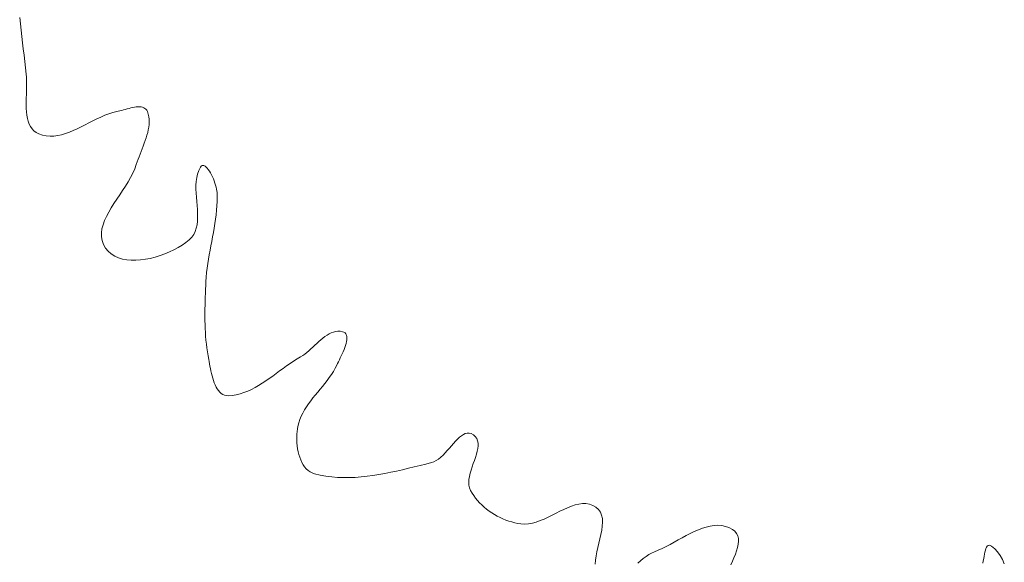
# Model space of a CAD drawing. Header units: inches. Extents: x -12 to 23, y -13.2 to 21.7.
# Tile 23 of 75: x 5.8 to 8.8, y -9.8 to -8.2. Entities that reach past the tile are written whole.
import ezdxf

# ---------------------------------------------------------------- set-up
doc = ezdxf.new("R2010")
doc.units = ezdxf.units.IN
doc.header["$MEASUREMENT"] = 0
doc.layers.get('0').update_dxf_attribs({"lineweight": 0})

msp = doc.modelspace()

# ---------------------------------------------------------------- linework, layer by layer
at = {"color": 7, "linetype": 'Continuous', "lineweight": 0, "flags": 128}
for points in [[(5.7778, -8.1487), (5.7798, -8.1677), (5.7819, -8.1867), (5.7841, -8.2058), (5.7863, -8.2248), (5.7886, -8.2438), (5.7909, -8.2628), (5.7932, -8.2817), (5.7955, -8.3007), (5.7976, -8.3197), (5.7984, -8.3291), (5.7988, -8.3391), (5.7989, -8.3493), (5.7988, -8.3599), (5.7985, -8.3707), (5.7981, -8.3816), (5.7978, -8.3925), (5.7976, -8.4034), (5.7976, -8.4141), (5.7978, -8.4247), (5.7985, -8.435), (5.7996, -8.4449), (5.8013, -8.4544), (5.8036, -8.4633), (5.8066, -8.4716), (5.8104, -8.4793), (5.8152, -8.4862), (5.8209, -8.4922), (5.8277, -8.4973), (5.8357, -8.5014), (5.8471, -8.5053), (5.8585, -8.5076), (5.8701, -8.5085), (5.8817, -8.508), (5.8933, -8.5064), (5.905, -8.5038), (5.9168, -8.5003), (5.9286, -8.4959), (5.9404, -8.491), (5.9523, -8.4856), (5.9642, -8.4798), (5.9762, -8.4738), (5.9881, -8.4677), (6.0001, -8.4616), (6.0121, -8.4557), (6.0242, -8.4502), (6.0362, -8.4451), (6.0483, -8.4405), (6.0603, -8.4367), (6.0724, -8.4338), (6.0771, -8.4327), (6.0821, -8.4315), (6.0873, -8.4301), (6.0927, -8.4286), (6.0982, -8.4271), (6.1038, -8.4255), (6.1095, -8.4241), (6.1151, -8.4227), (6.1207, -8.4215), (6.1262, -8.4205), (6.1316, -8.4198), (6.1367, -8.4194), (6.1416, -8.4194), (6.1463, -8.4198), (6.1506, -8.4206), (6.1545, -8.422), (6.158, -8.424), (6.161, -8.4265), (6.1634, -8.4298), (6.1653, -8.4338), (6.1678, -8.4415), (6.1694, -8.4493), (6.1704, -8.4572), (6.1706, -8.4652), (6.1703, -8.4732), (6.1694, -8.4812), (6.168, -8.4893), (6.1662, -8.4974), (6.164, -8.5056), (6.1615, -8.5137), (6.1588, -8.5219), (6.1558, -8.53), (6.1527, -8.5382), (6.1495, -8.5463), (6.1462, -8.5544), (6.143, -8.5625), (6.1399, -8.5706), (6.1369, -8.5786), (6.1341, -8.5865), (6.1315, -8.5944), (6.1269, -8.6074), (6.1211, -8.6204), (6.1143, -8.6336), (6.1068, -8.6467), (6.0986, -8.66), (6.09, -8.6732), (6.0813, -8.6864), (6.0725, -8.6996), (6.0639, -8.7128), (6.0557, -8.7259), (6.0481, -8.7388), (6.0413, -8.7517), (6.0355, -8.7644), (6.0308, -8.777), (6.0275, -8.7894), (6.0258, -8.8016), (6.0258, -8.8136), (6.0279, -8.8253), (6.032, -8.8368), (6.0386, -8.848), (6.0465, -8.8576), (6.0558, -8.8656), (6.0661, -8.8722), (6.0775, -8.8773), (6.0897, -8.8811), (6.1027, -8.8836), (6.1163, -8.8848), (6.1303, -8.8849), (6.1448, -8.884), (6.1594, -8.882), (6.1742, -8.8791), (6.189, -8.8754), (6.2037, -8.8708), (6.2181, -8.8655), (6.2321, -8.8596), (6.2456, -8.8531), (6.2585, -8.8461), (6.2707, -8.8386), (6.2819, -8.8308), (6.2921, -8.8226), (6.2998, -8.815), (6.3058, -8.8065), (6.3104, -8.7973), (6.3137, -8.7874), (6.3159, -8.777), (6.3172, -8.766), (6.3177, -8.7546), (6.3176, -8.7429), (6.317, -8.7309), (6.3161, -8.7186), (6.3151, -8.7063), (6.3141, -8.6939), (6.3132, -8.6816), (6.3127, -8.6694), (6.3127, -8.6574), (6.3134, -8.6456), (6.3149, -8.6342), (6.3174, -8.6232), (6.321, -8.6127), (6.326, -8.6028), (6.3284, -8.5996), (6.3311, -8.5978), (6.334, -8.5972), (6.337, -8.5977), (6.3402, -8.5994), (6.3434, -8.6019), (6.3467, -8.6053), (6.3501, -8.6095), (6.3533, -8.6143), (6.3566, -8.6196), (6.3597, -8.6254), (6.3626, -8.6314), (6.3654, -8.6377), (6.368, -8.6441), (6.3703, -8.6505), (6.3723, -8.6568), (6.374, -8.6629), (6.3753, -8.6687), (6.3762, -8.6741), (6.3767, -8.6789), (6.3771, -8.6925), (6.3769, -8.7061), (6.3763, -8.7196), (6.3753, -8.7332), (6.3739, -8.7467), (6.3722, -8.7602), (6.3702, -8.7737), (6.368, -8.7872), (6.3656, -8.8007), (6.3631, -8.8142), (6.3606, -8.8276), (6.358, -8.8411), (6.3555, -8.8546), (6.353, -8.8681), (6.3507, -8.8816), (6.3485, -8.8951), (6.3466, -8.9087), (6.345, -8.9222), (6.3438, -8.9358), (6.3429, -8.9494), (6.3423, -8.9613), (6.3417, -8.9731), (6.3412, -8.985), (6.3408, -8.9969), (6.3404, -9.0088), (6.3401, -9.0207), (6.3399, -9.0326), (6.3398, -9.0445), (6.3398, -9.0564), (6.3399, -9.0683), (6.3402, -9.0801), (6.3407, -9.092), (6.3413, -9.1039), (6.3421, -9.1157), (6.3431, -9.1275), (6.3443, -9.1393), (6.3457, -9.1511), (6.3473, -9.1628), (6.3492, -9.1745), (6.3513, -9.1861), (6.3525, -9.1924), (6.3538, -9.1991), (6.3551, -9.2061), (6.3565, -9.2133), (6.3581, -9.2207), (6.3597, -9.2281), (6.3616, -9.2355), (6.3636, -9.2428), (6.3658, -9.2499), (6.3683, -9.2568), (6.371, -9.2634), (6.374, -9.2696), (6.3773, -9.2753), (6.3809, -9.2805), (6.3848, -9.2851), (6.3891, -9.289), (6.3938, -9.2921), (6.3989, -9.2943), (6.4045, -9.2957), (6.4105, -9.296), (6.4228, -9.2951), (6.4349, -9.2932), (6.4467, -9.2903), (6.4583, -9.2866), (6.4697, -9.2822), (6.4809, -9.277), (6.492, -9.2713), (6.5029, -9.265), (6.5137, -9.2582), (6.5243, -9.2511), (6.535, -9.2438), (6.5455, -9.2362), (6.556, -9.2284), (6.5665, -9.2207), (6.577, -9.213), (6.5875, -9.2053), (6.5981, -9.1979), (6.6087, -9.1908), (6.6194, -9.184), (6.6303, -9.1776), (6.6367, -9.1737), (6.643, -9.1694), (6.6492, -9.1645), (6.6553, -9.1594), (6.6615, -9.154), (6.6675, -9.1485), (6.6736, -9.1429), (6.6796, -9.1373), (6.6857, -9.1317), (6.6918, -9.1264), (6.6979, -9.1213), (6.7041, -9.1166), (6.7103, -9.1123), (6.7166, -9.1086), (6.723, -9.1054), (6.7296, -9.1029), (6.7362, -9.1012), (6.743, -9.1004), (6.7499, -9.1004), (6.7571, -9.1016), (6.7616, -9.1031), (6.7651, -9.1054), (6.7677, -9.1085), (6.7695, -9.1121), (6.7706, -9.1163), (6.7709, -9.121), (6.7706, -9.1262), (6.7697, -9.1317), (6.7684, -9.1375), (6.7666, -9.1435), (6.7645, -9.1498), (6.762, -9.1561), (6.7594, -9.1625), (6.7566, -9.1689), (6.7537, -9.1752), (6.7507, -9.1813), (6.7478, -9.1872), (6.7451, -9.1928), (6.7425, -9.1981), (6.7402, -9.203), (6.7352, -9.2128), (6.7296, -9.2224), (6.7236, -9.2318), (6.7172, -9.241), (6.7105, -9.25), (6.7036, -9.2589), (6.6965, -9.2677), (6.6892, -9.2765), (6.682, -9.2852), (6.6748, -9.2939), (6.6677, -9.3027), (6.6608, -9.3116), (6.6542, -9.3205), (6.648, -9.3296), (6.6421, -9.3389), (6.6368, -9.3484), (6.632, -9.3581), (6.6279, -9.3681), (6.6244, -9.3784), (6.6218, -9.389), (6.6204, -9.3967), (6.6194, -9.4047), (6.6188, -9.4131), (6.6185, -9.4217), (6.6185, -9.4305), (6.619, -9.4394), (6.6199, -9.4484), (6.6211, -9.4572), (6.6228, -9.466), (6.625, -9.4745), (6.6275, -9.4828), (6.6306, -9.4907), (6.6341, -9.4982), (6.638, -9.5052), (6.6425, -9.5116), (6.6474, -9.5174), (6.6529, -9.5225), (6.6589, -9.5268), (6.6655, -9.5302), (6.6725, -9.5327), (6.6898, -9.5368), (6.7072, -9.54), (6.7248, -9.5423), (6.7424, -9.5438), (6.7602, -9.5445), (6.778, -9.5444), (6.7959, -9.5437), (6.8138, -9.5424), (6.8318, -9.5405), (6.8498, -9.5381), (6.8678, -9.5352), (6.8858, -9.532), (6.9037, -9.5284), (6.9216, -9.5245), (6.9395, -9.5205), (6.9573, -9.5162), (6.975, -9.5119), (6.9927, -9.5075), (7.0102, -9.5032), (7.0276, -9.4989), (7.0349, -9.4964), (7.042, -9.4928), (7.0489, -9.4881), (7.0557, -9.4826), (7.0624, -9.4764), (7.0689, -9.4697), (7.0753, -9.4626), (7.0816, -9.4554), (7.0878, -9.4481), (7.094, -9.441), (7.1, -9.4342), (7.1061, -9.4278), (7.1121, -9.4222), (7.1181, -9.4173), (7.124, -9.4134), (7.13, -9.4106), (7.136, -9.4092), (7.1421, -9.4092), (7.1482, -9.4109), (7.1544, -9.4143), (7.1603, -9.4196), (7.1646, -9.4257), (7.1672, -9.4324), (7.1686, -9.4397), (7.1687, -9.4476), (7.1678, -9.4559), (7.166, -9.4646), (7.1636, -9.4737), (7.1607, -9.483), (7.1574, -9.4925), (7.154, -9.5021), (7.1507, -9.5118), (7.1475, -9.5215), (7.1447, -9.5311), (7.1425, -9.5406), (7.141, -9.5498), (7.1404, -9.5588), (7.1409, -9.5674), (7.1427, -9.5757), (7.1459, -9.5834), (7.1504, -9.5914), (7.1555, -9.5991), (7.161, -9.6066), (7.1669, -9.6138), (7.1732, -9.6208), (7.18, -9.6275), (7.187, -9.6339), (7.1944, -9.64), (7.2021, -9.6458), (7.21, -9.6513), (7.2182, -9.6564), (7.2266, -9.6611), (7.2352, -9.6655), (7.2439, -9.6695), (7.2528, -9.6731), (7.2618, -9.6764), (7.2708, -9.6791), (7.2799, -9.6815), (7.289, -9.6834), (7.2981, -9.6848), (7.3097, -9.6855), (7.3215, -9.6847), (7.3334, -9.6826), (7.3453, -9.6793), (7.3573, -9.675), (7.3693, -9.6701), (7.3813, -9.6645), (7.3933, -9.6587), (7.4052, -9.6527), (7.4171, -9.6467), (7.4288, -9.641), (7.4405, -9.6358), (7.452, -9.6312), (7.4633, -9.6275), (7.4744, -9.6248), (7.4853, -9.6234), (7.496, -9.6234), (7.5064, -9.6251), (7.5165, -9.6286), (7.5263, -9.6341), (7.5342, -9.641), (7.5399, -9.6492), (7.5436, -9.6585), (7.5457, -9.6687), (7.5462, -9.6798), (7.5456, -9.6916), (7.5439, -9.7039), (7.5415, -9.7167), (7.5386, -9.7297), (7.5355, -9.7429), (7.5323, -9.7562), (7.5294, -9.7693), (7.527, -9.7822), (7.5252, -9.7947), (7.5244, -9.8066)], [(7.6533, -9.8041), (7.6616, -9.7968), (7.67, -9.79), (7.6784, -9.7836), (7.6869, -9.778), (7.6953, -9.7732), (7.7038, -9.7694), (7.7154, -9.7646), (7.7272, -9.7592), (7.7391, -9.7532), (7.7512, -9.7469), (7.7633, -9.7403), (7.7756, -9.7336), (7.7879, -9.7269), (7.8002, -9.7204), (7.8125, -9.7141), (7.8248, -9.7082), (7.837, -9.7029), (7.8492, -9.6983), (7.8612, -9.6945), (7.8732, -9.6916), (7.8849, -9.6898), (7.8965, -9.6892), (7.9079, -9.69), (7.919, -9.6923), (7.9299, -9.6961), (7.9405, -9.7017), (7.9478, -9.7074), (7.9531, -9.7139), (7.9566, -9.7211), (7.9585, -9.729), (7.9589, -9.7376), (7.958, -9.7467), (7.956, -9.7563), (7.9531, -9.7663), (7.9494, -9.7767), (7.945, -9.7874), (7.9403, -9.7983), (7.9352, -9.8093)], [(8.7004, -9.8043), (8.7017, -9.7971), (8.7029, -9.79), (8.7041, -9.783), (8.7053, -9.7764), (8.7066, -9.7703), (8.708, -9.7647), (8.7097, -9.7598), (8.7115, -9.7557), (8.7137, -9.7526), (8.7163, -9.7506), (8.7192, -9.7498), (8.7227, -9.7504), (8.7266, -9.7525), (8.7364, -9.7603), (8.7451, -9.7698), (8.7527, -9.7807), (8.7594, -9.7929), (8.7654, -9.806)]]:
    msp.add_lwpolyline(points, dxfattribs=at)

doc.saveas('drawing.dxf')
